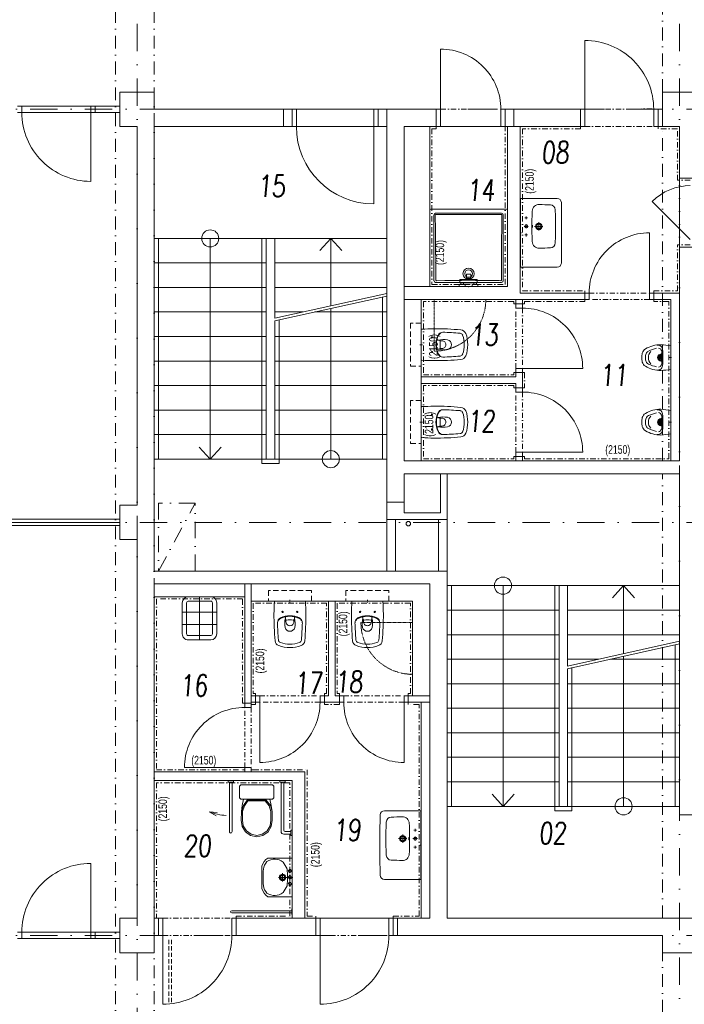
# Model space of a CAD drawing. Header units: millimetres. Extents: x 213386 to 506888, y 183055 to 450952.
# Tile 196 of 256: x 378664 to 386382, y 290532 to 301974. Entities that reach past the tile are written whole.
import ezdxf

# ---------------------------------------------------------------- set-up
doc = ezdxf.new("R2010")
doc.units = ezdxf.units.MM
for name, pattern in [('ACDINTGL', [3, 2, -1]), ('AM_DIN_F_W050', [6.25, 4.75, -1.5]), ('AM_DIN_G_W050', [13.75, 9.75, -1.5, 1, -1.5]), ('CK_Čerchovaná 50', [6, 3, -1.5, 0, -1.5]), ('DASHED', [0.75, 0.5, -0.25]), ('ČERCHOVANÁ', [25.4, 12.7, -6.35, 0, -6.35]), ('ČÁRKOVANÁ', [19.05, 12.7, -6.35]), ('ČÁRKOVANÁ01-01', [2, 1, -1])]:
    doc.linetypes.add(name, pattern=pattern)
for name, color, linetype, lineweight in [('DVERE', 255, 'Continuous', 0), ('NOVA', 255, 'Continuous', 0), ('NOVÁ INTERIERY', 255, 'Continuous', 0), ('NOVÁ TENKÁ', 255, 'Continuous', 0), ('NOVÁ TLUSTÁ', 255, 'Continuous', 0), ('OBKLAD', 255, 'ČERCHOVANÁ', 0), ('OSY', 255, 'Continuous', 0), ('POPIS2', 255, 'Continuous', 0), ('TENKA', 255, 'Continuous', 0), ('TLUSTA', 255, 'Continuous', 0), ('ZARIZOVAKY', 255, 'Continuous', 0), ('ŽB', 255, 'Continuous', 0)]:
    doc.layers.add(name, color=color, linetype=linetype, lineweight=lineweight)
doc.layers.add('PLOCHY K PRONÁJMU', color=255, linetype='Continuous', lineweight=0, plot=False)
doc.styles.add('CS-ROMANS', font='romans.shx', dxfattribs={"width": 0.75, "oblique": 5})
doc.styles.get("Standard").update_dxf_attribs({"font": 'arial.ttf'})

# ---------------------------------------------------------------- blocks, each defined once
blk = doc.blocks.new('232580d')
at = {"color": 4, "linetype": 'AM_DIN_G_W050', "ltscale": 2}
for p, q in [((0, 4), (0, -17)), ((-191, -70), (-159, -70)), ((-175, -54), (-175, -86)), ((-101, -70), (-49, -70)), ((-75, -44), (-75, -96)), ((41, -70), (9, -70)), ((25, -54), (25, -86)), ((-123, -215), (-27, -215)), ((-75, -167), (-75, -263))]:
    blk.add_line(p, q, dxfattribs=at)
blk.add_line((400, -3), (-400, -3))
blk.add_lwpolyline([(400, -3), (396, 0), (-396, 0), (-400, -3), (-400, -427, 0.409065), (-351, -477, 0.008803), (351, -477, 0.407938), (400, -427)], format="xyb", close=True)
for centre, radius in [((-75, -70), 17.5), ((-75, -215), 37.5), ((-75, -215), 26)]:
    blk.add_circle(centre, radius)
for centre, radius, start, end in [((-250, -219), 80, 91.2976, 182.0452), ((30179, 981), 30532, 182.2568, 182.496), ((-82, -3801), 3666, 89.8884, 92.6532), ((-68, -3801), 3666, 87.3468, 90.1116), ((100, -219), 80, 357.9548, 88.7024), ((-30329, 981), 30532, 357.504, 357.7432), ((-265, -346), 60, 183.112, 267.0658), ((-93, 3212), 3622, 267.2245, 270.2742), ((-57, 3212), 3622, 269.7258, 272.7755), ((115, -346), 60, 272.9342, 356.888)]:
    blk.add_arc(centre, radius, start, end)
blk.add_ellipse((-75, -141), major_axis=(-15, 0), ratio=0.099268)
blk = doc.blocks.new('255109d')
for p, q in [((-226, 140), (-227, 136)), ((-240, 46), (-219, 46)), ((-240, -46), (-219, -46)), ((-226, -140), (-227, -136))]:
    blk.add_line(p, q)
at = {"color": 4, "linetype": 'AM_DIN_G_W050', "ltscale": 2}
for p, q in [((-115, 85), (-135, 85)), ((-125, 95), (-125, 75)), ((-115, -85), (-135, -85)), ((-125, -95), (-125, -75)), ((15, 0), (-15, 0))]:
    blk.add_line(p, q, dxfattribs=at)
blk.add_lwpolyline([(0, 175, 0.396878), (-5, 180, 0.013004), (-147, 185, 0.025385), (-461, 172, 0.282342), (-517, 130, 0.101012), (-540, 0, 0.101012), (-517, -130, 0.282342), (-461, -172, 0.025385), (-147, -185, 0.013016), (-5, -180, 0.3898), (0, -175)], format="xyb", close=True)
for centre in [(-125, 85), (-125, -85)]:
    blk.add_circle(centre, 7.5)
for centre, radius, start, end in [((-449, 98), 35, 94.5355, 159.2306), ((-102, -4356), 4503, 91.8907, 94.4491), ((-249, 84), 60, 25.396, 91.5044), ((-224, 136), 3, 169.7599, 243.74), ((-249, 84), 54.3, 25.396, 63.74), ((-210, 8), 290, 159.2403, 181.6777), ((-210, -8), 290, 178.3223, 200.7597), ((-294, 0), 56.9, 102.1151, 180.2071), ((-294, 0), 56.9, 179.7929, 257.8849), ((-260, -216), 276, 76.7662, 99.7137), ((-240, 0), 45.6, 90, 180.2071), ((-240, 0), 45.6, 179.7929, 270), ((-210, 41), 10, 96.4253, 187.6248), ((-514, 0), 296, 0, 7.6248), ((-252, 409), 361, 276.4253, 279.5601), ((-427, 0), 251, 0, 25.396), ((-427, 0), 257, 0, 25.396), ((-193, 63), 10, 279.5601, 355.2939), ((-449, -98), 35, 200.7694, 265.4645), ((-260, 216), 276, 260.2863, 283.1947), ((-249, -84), 60, 268.4956, 334.604), ((-249, -84), 54.3, 296.26, 334.604), ((-514, 0), 296, 352.3752, 0), ((-210, -41), 10, 172.3752, 263.5747), ((-252, -409), 361, 80.4399, 83.5747), ((-427, 0), 251, 334.604, 0), ((-427, 0), 257, 334.604, 0), ((-193, -63), 10, 4.7061, 80.4399), ((-102, 4356), 4503, 265.5509, 268.1093), ((-224, -136), 3, 116.26, 190.2401)]:
    blk.add_arc(centre, radius, start, end)
blk = doc.blocks.new('ZÁCHOD INVALIDNÍ 1')
for p, q in [((-742, 0), (-742, -19)), ((-682, 0), (-682, -19)), ((-142, 0), (-142, -19)), ((-82, 0), (-82, -19)), ((-682, -19), (-742, -19)), ((-727, -19), (-727, -593)), ((-697, -19), (-697, -593)), ((-611, -64), (-596, -49)), ((-611, -201), (-611, -64)), ((-596, -49), (-228, -49)), ((-228, -49), (-213, -64)), ((-213, -64), (-213, -201)), ((-82, -19), (-142, -19)), ((-127, -19), (-127, -593)), ((-97, -19), (-97, -578)), ((-596, -216), (-611, -201)), ((-228, -216), (-596, -216)), ((-564, -216), (-580, -288)), ((-565, -288), (-522, -226)), ((-522, -226), (-301, -226)), ((-301, -226), (-251, -288)), ((-241, -288), (-257, -216)), ((-213, -201), (-228, -216)), ((-580, -288), (-589, -360)), ((-588, -360), (-565, -288)), ((-574, -361), (-551, -295)), ((-551, -295), (-512, -237)), ((-512, -237), (-311, -237)), ((-311, -237), (-264, -295)), ((-264, -295), (-247, -361)), ((-251, -288), (-232, -360)), ((-232, -360), (-241, -288)), ((-962, -364), (-880, -409)), ((-962, -364), (-869, -371)), ((-589, -360), (-590, -462)), ((-575, -462), (-574, -361)), ((-247, -361), (-245, -462)), ((-230, -462), (-232, -360)), ((-590, -462), (-580, -534)), ((-580, -534), (-541, -596)), ((-566, -528), (-575, -462)), ((-531, -585), (-566, -528)), ((-255, -528), (-289, -585)), ((-279, -596), (-241, -534)), ((-245, -462), (-255, -528)), ((-241, -534), (-230, -462)), ((-541, -596), (-482, -638)), ((-475, -624), (-531, -585)), ((-482, -638), (-410, -653)), ((-410, -638), (-475, -624)), ((-346, -624), (-410, -638)), ((-410, -653), (-339, -638)), ((-289, -585), (-346, -624)), ((-339, -638), (-279, -596)), ((-15, -623), (-97, -623)), ((-15, -593), (-82, -593)), ((0, -578), (-15, -578)), ((-15, -578), (-15, -638)), ((0, -638), (-15, -638))]:
    blk.add_line(p, q)
for centre, radius, start, end in [((-712, 331), 739, 250.2216, 265.8458), ((-712, -595), 15.1, 171.9571, 8.0429), ((-97, -593), 30, 180, 270), ((-82, -578), 15, 180, 270)]:
    blk.add_arc(centre, radius, start, end)
blk = doc.blocks.new('UMÝVATKO')
at = {"layer": 'ZARIZOVAKY', "color": 4, "linetype": 'AM_DIN_G_W050', "ltscale": 2}
for p, q in [((255688, 129031), (255688, 129067)), ((255586, 129032), (255639, 129032)), ((255613, 129058), (255613, 129005)), ((255640, 128947), (255735, 128947)), ((255661, 129032), (255714, 129032)), ((255688, 129058), (255688, 129005)), ((255688, 128995), (255688, 128900)), ((255736, 129032), (255789, 129032)), ((255763, 129058), (255763, 129005))]:
    blk.add_line(p, q, dxfattribs=at)
at = {"layer": 'ZARIZOVAKY', "ltscale": 10}
for p, q in [((255913, 129057), (255463, 129057)), ((255463, 129057), (255463, 128776)), ((255913, 128776), (255913, 129057)), ((255557, 128707), (255818, 128707))]:
    blk.add_line(p, q, dxfattribs=at)
at = {"layer": 'ZARIZOVAKY', "color": 6, "linetype": 'AM_DIN_F_W050', "ltscale": 4}
for centre in [(255613, 129032), (255688, 129032), (255763, 129032)]:
    blk.add_circle(centre, 17.5, dxfattribs=at)
at = {"layer": 'ZARIZOVAKY'}
for radius in [37.5, 26]:
    blk.add_circle((255688, 128947), radius, dxfattribs=at)
for centre, radius, start, end in [((255631, 128855), 155, 140.9124, 215.0962), ((255767, 128603), 434, 114.0032, 126.2619), ((255688, 128143), 862, 83.5589, 96.4411), ((255608, 128603), 434, 53.7381, 65.9968), ((255744, 128855), 155, 324.9038, 39.0876), ((255607, 128873), 173, 213.8676, 253.3944), ((255607, 128873), 148, 226.4169, 264.1126), ((255688, 129582), 862, 263.5589, 276.4411), ((255769, 128873), 148, 275.8874, 313.5831), ((255769, 128873), 173, 286.6056, 326.1324)]:
    blk.add_arc(centre, radius, start, end, dxfattribs=at)
blk = doc.blocks.new('IMOBILNÍ 2')
at = {"layer": 'ZARIZOVAKY'}
for p, q in [((-700, -1512), (-3, -1512)), ((-700, -1538), (-3, -1538)), ((-3, -1492), (-3, -1512)), ((0, -1492), (-3, -1492)), ((-3, -1558), (-3, -1512)), ((0, -1558), (-3, -1558)), ((0, -1512), (0, -1492)), ((0, -1512), (0, -1538)), ((0, -1538), (0, -1558))]:
    blk.add_line(p, q, dxfattribs=at)
blk.add_arc((-700, -1525), 13, 90, 270, dxfattribs=at)
at = {"layer": 'PLOCHY K PRONÁJMU', "rotation": 270}
blk.add_blockref('UMÝVATKO', (-129057, 254563), dxfattribs=at)
at = {"layer": 'ZARIZOVAKY'}
blk.add_blockref('ZÁCHOD INVALIDNÍ 1', (0, 0), dxfattribs=at)
blk = doc.blocks.new('280631d')
at = {"color": 4, "linetype": 'AM_DIN_G_W050', "ltscale": 2}
blk.add_line((0, -15), (0, 8), dxfattribs=at)
at = {"linetype": 'AM_DIN_G_W050', "ltscale": 2}
for p, q in [((0, -105), (0, -161)), ((-46, -115), (46, -115))]:
    blk.add_line(p, q, dxfattribs=at)
blk.add_lwpolyline([(135, 0), (-135, 0, 0.036949), (-150, -116, 0.138094), (-100, -297, 0.193504), (-52, -333, 0.062656), (0, -340, 0.062656), (52, -333, 0.193504), (100, -297, 0.138094), (150, -116, 0.036949)], format="xyb", close=True)
for centre, radius, start, end in [((-94, -145), 47.1, 93.3708, 154.4824), ((-72, -150), 40.2, 106.7016, 169.725), ((3, -1238), 1145, 90.1625, 95.0265), ((-51, -225), 119, 89.5454, 105.8857), ((0, -996), 891, 89.9918, 93.182), ((0, -115), 40, 167.428, 12.572), ((0, -115), 33, 164.1814, 15.8186), ((0, -115), 32, 163.6049, 16.3951), ((-3, -1238), 1145, 84.9735, 89.8375), ((0, -996), 891, 86.818, 90.0082), ((50, -225), 119, 74.1143, 90.4546), ((71, -150), 40.2, 10.275, 73.2984), ((94, -145), 47.1, 25.5176, 86.6292), ((-91, -153), 53.8, 148.4868, 188.6401), ((414, -38), 538, 193.994, 204.5632), ((-414, -38), 538, 335.4368, 346.006), ((91, -153), 53.8, 351.3599, 31.5132), ((-30, -241), 50, 204.5632, 250.4606), ((-2, -165), 97.6, 225, 270.9552), ((-2, -161), 135, 250.4606, 270.6492), ((1, -165), 97.6, 269.0448, 315), ((1, -161), 135, 269.3508, 289.5394), ((30, -241), 50, 289.5394, 335.4368)]:
    blk.add_arc(centre, radius, start, end)
at = {"linetype": 'ACDINTGL', "lineweight": 0, "ltscale": 5}
for radius, start, end in [(22.6, 155.6653, 24.3347), (14.7, 139.9109, 40.0891)]:
    blk.add_arc((0, -115), radius, start, end, dxfattribs=at)
blk = doc.blocks.new('A$C1A181EA5')
at = {"linetype": 'Continuous', "lineweight": 15}
for p, q in [((4.4, 0), (-4.4, 0)), ((-4.5, -0.1), (-4.5, -8.9)), ((-4.02, -8.33), (-4.02, -0.67)), ((-3.83, -0.48), (3.83, -0.48)), ((4.02, -0.67), (4.02, -8.33)), ((4.5, -8.9), (4.5, -0.1)), ((-4.4, -9), (4.4, -9)), ((3.83, -8.52), (-3.83, -8.52))]:
    blk.add_line(p, q, dxfattribs=at)
at = {"linetype": 'Continuous', "lineweight": 15, "flags": 128}
for points in [[(-3.82, -0.76), (-3.82, -1.25), (-3.82, -1.74), (-3.82, -2.22), (-3.82, -2.71), (-3.82, -3.36), (-3.83, -4), (-3.83, -4.65), (-3.84, -5.45), (-3.85, -6.25), (-3.86, -7.05), (-3.87, -7.85), (-3.87, -8.29)], [(3.74, -0.68), (3.54, -0.69), (2.74, -0.7), (2.05, -0.71), (1.36, -0.72), (1.09, -0.72), (0.81, -0.72), (0.54, -0.73), (0.26, -0.73), (-0.01, -0.73), (-0.29, -0.73), (-0.56, -0.73), (-0.84, -0.72), (-1.11, -0.72), (-1.38, -0.72), (-2.07, -0.71), (-2.76, -0.7), (-3.74, -0.68)], [(3.87, -8.29), (3.87, -8.09), (3.86, -7.29), (3.85, -6.49), (3.84, -5.7), (3.84, -4.9), (3.83, -4.1), (3.82, -3.54), (3.82, -2.99), (3.82, -2.43), (3.82, -1.87), (3.82, -1.32), (3.82, -0.76)]]:
    blk.add_lwpolyline(points, dxfattribs=at)
at = {"linetype": 'Continuous', "lineweight": 15}
for radius in [0.651, 0.45]:
    blk.add_circle((0, -1.5), radius, dxfattribs=at)
for centre, radius, start, end in [((-3.74, -0.76), 0.0749, 84.4408, 185.1413), ((3.74, -0.76), 0.0749, 355.2078, 95.5488), ((-3.8, -8.3), 0.0748, 174.6935, 274.5574), ((0, -505.2), 496.84, 89.5625, 90.4376), ((3.8, -8.3), 0.0747, 265.344, 5.3579)]:
    blk.add_arc(centre, radius, start, end, dxfattribs=at)
for centre, major_axis, ratio, start_param, end_param in [((-4.4, -0.1), (0.0708, -0.0708), 0.998783, 2.356803, 3.926382), ((-3.73, -0.77), (0.233, -0.233), 0.697457, 2.532576, 3.75061), ((3.73, -0.77), (0.233, 0.233), 0.697457, 5.674168, 6.892202), ((4.4, -0.1), (0.0708, 0.0708), 0.998783, 5.498396, 7.067974), ((-4.4, -8.9), (0.0708, 0.0708), 0.998783, 2.356803, 3.926382), ((-3.73, -8.23), (0.233, 0.233), 0.697457, 2.532576, 3.75061), ((3.73, -8.23), (0.233, -0.233), 0.697457, 5.674168, 6.892202), ((4.4, -8.9), (0.0708, -0.0708), 0.998783, 5.498396, 7.067974)]:
    blk.add_ellipse(centre, major_axis=major_axis, ratio=ratio, start_param=start_param, end_param=end_param, dxfattribs=at)
blk = doc.blocks.new('16__hcb02149_dwg')
for p, q in [((0, 119.84), (0, 144)), ((0, 144), (0, 119.84)), ((0, 119.84), (1.224, 119.84)), ((0, 119.84), (0.816, 119)), ((0.816, 119), (2.04, 119)), ((1.224, 119.84), (4.488, 119.84)), ((1.224, 119.84), (4.488, 119.84)), ((2.04, 119), (5.304, 119)), ((4.488, 119.84), (9.928, 119.84)), ((5.304, 119), (10.608, 119)), ((9.928, 119.84), (17.136, 119.84)), ((10.608, 119), (17.544, 119)), ((17.136, 119.84), (25.296, 119.84)), ((17.544, 119), (25.432, 119)), ((17.544, 119), (18, 119)), ((18, 100), (18, 119)), ((18, 119), (18, 100)), ((18, 119), (18.576, 119)), ((18.576, 119), (20.112, 119)), ((20.112, 119), (22.672, 119)), ((22.672, 119), (26.064, 119)), ((25.296, 119.84), (34, 119.84)), ((25.432, 119), (34, 119)), ((26.064, 119), (29.904, 119)), ((29.904, 119), (34, 119)), ((34, 119.84), (42.704, 119.84)), ((34, 119), (42.568, 119)), ((34, 119), (38.096, 119)), ((38.096, 119), (41.936, 119)), ((41.936, 119), (45.328, 119)), ((42.568, 119), (50.456, 119)), ((42.704, 119.84), (50.864, 119.84)), ((45.328, 119), (47.888, 119)), ((47.888, 119), (49.424, 119)), ((49.424, 119), (50, 119)), ((50, 100), (50, 119)), ((50, 119), (50.456, 119)), ((50, 119), (50, 100)), ((50.456, 119), (57.392, 119)), ((50.864, 119.84), (58.072, 119.84)), ((57.392, 119), (62.696, 119)), ((58.072, 119.84), (63.512, 119.84)), ((62.696, 119), (65.96, 119)), ((63.512, 119.84), (66.776, 119.84)), ((65.96, 119), (67.184, 119)), ((66.776, 119.84), (68, 119.84)), ((67.184, 119), (68, 119.84)), ((68, 119.84), (68, 144)), ((68, 144), (68, 119.84)), ((150, 119.84), (150, 144)), ((150, 144), (150, 119.84)), ((150, 119.84), (150.816, 119)), ((150, 119.84), (151.224, 119.84)), ((150.816, 119), (152.04, 119)), ((151.224, 119.84), (154.488, 119.84)), ((152.04, 119), (155.304, 119)), ((154.488, 119.84), (159.928, 119.84)), ((155.304, 119), (160.608, 119)), ((159.928, 119.84), (167.136, 119.84)), ((160.608, 119), (167.544, 119)), ((167.136, 119.84), (175.296, 119.84)), ((167.544, 119), (168, 119)), ((167.544, 119), (175.432, 119)), ((168, 100), (168, 119)), ((168, 119), (168, 100)), ((168, 119), (168.576, 119)), ((168.576, 119), (170.112, 119)), ((170.112, 119), (172.672, 119)), ((172.672, 119), (176.064, 119)), ((175.296, 119.84), (184, 119.84)), ((175.432, 119), (184, 119)), ((176.064, 119), (179.904, 119)), ((179.904, 119), (184, 119)), ((184, 119.84), (192.704, 119.84)), ((184, 119), (192.568, 119)), ((184, 119), (188.096, 119)), ((188.096, 119), (191.936, 119)), ((191.936, 119), (195.328, 119)), ((192.568, 119), (200.456, 119)), ((192.704, 119.84), (200.864, 119.84)), ((195.328, 119), (197.888, 119)), ((197.888, 119), (199.424, 119)), ((199.424, 119), (200, 119)), ((200, 100), (200, 119)), ((200, 119), (200.456, 119)), ((200, 119), (200, 100)), ((200.456, 119), (207.392, 119)), ((200.864, 119.84), (208.072, 119.84)), ((207.392, 119), (212.696, 119)), ((208.072, 119.84), (213.512, 119.84)), ((212.696, 119), (215.96, 119)), ((213.512, 119.84), (216.776, 119.84)), ((215.96, 119), (217.184, 119)), ((216.776, 119.84), (218, 119.84)), ((217.184, 119), (218, 119.84)), ((218, 119.84), (218, 144)), ((218, 144), (218, 119.84)), ((8, 98.8462), (8.624, 100)), ((8, 61.1538), (8, 98.8462)), ((8, 98.8462), (8, 61.1538)), ((8, 61.1538), (8.624, 60)), ((8.624, 100), (9.56, 100)), ((8.624, 60), (9.56, 60)), ((9.56, 100), (12.056, 100)), ((9.56, 60), (12.056, 60)), ((12.056, 100), (16.112, 100)), ((12.056, 60), (16.112, 60)), ((16.112, 100), (21.416, 100)), ((16.112, 60), (21.416, 60)), ((21.416, 100), (27.448, 100)), ((21.416, 60), (27.448, 60)), ((27.448, 100), (34, 100)), ((27.448, 60), (34, 60)), ((34, 100), (109, 100)), ((34, 100), (109, 100)), ((34, 60), (109, 60)), ((34, 60), (84, 60)), ((34, 60), (109, 60)), ((34, 60), (84, 60)), ((84, 51.2), (84, 60)), ((84, 60), (84, 51.2)), ((84, 60), (84.9, 60)), ((84, 51.2), (84.6, 50)), ((84, 0.5), (84, 40)), ((84, 40), (84.9, 40)), ((84, 40), (84, 0.5)), ((84, 40), (84.9, 38.1797)), ((84, 0.5), (84.5, 0)), ((84, 0.5), (84.9, 0.5)), ((84, 0.5), (84.5, 0)), ((84.5, 0), (85.4, 0)), ((84.5, 0), (85.4, 0)), ((84.6, 50), (85.5, 50)), ((84.6, 50), (85, 50)), ((84.9, 60), (87.3, 60)), ((84.9, 40), (85, 40)), ((84.9, 38.1797), (87.3, 36.6029)), ((84.9, 0.5), (87.3, 0.5)), ((85, 50), (85, 40)), ((85, 50), (85.9, 50)), ((85, 40), (85, 50)), ((85, 40), (85.2973, 37.9187)), ((85.4, 0), (87.8, 0)), ((85.4, 0), (87.8, 0)), ((85.5, 50), (87.9, 50)), ((85.9, 50), (88.2, 50)), ((87.3, 60), (91.3, 60)), ((87.3, 36.6029), (91.3, 35.0805)), ((87.3, 0.5), (91.3, 0.5)), ((87.8, 0), (91.7, 0)), ((87.8, 0), (91.7, 0)), ((87.9, 50), (91.8, 50)), ((91.3, 60), (96.6, 60)), ((91.3, 35.0805), (96.6, 33.8843)), ((91.3, 0.5), (96.6, 0.5)), ((91.7, 0), (96.8, 0)), ((91.7, 0), (96.8, 0)), ((91.8, 50), (96.9, 50)), ((92.1, 50), (97.1, 50)), ((96.6, 60), (102.6, 60)), ((96.6, 33.8843), (102.6, 33.2319)), ((96.6, 0.5), (102.6, 0.5)), ((96.8, 0), (102.7, 0)), ((96.8, 0), (102.7, 0)), ((96.9, 50), (102.7, 50)), ((97.1, 50), (102.8, 50)), ((102.6, 60), (109, 60)), ((102.6, 33.2319), (109, 33)), ((102.6, 0.5), (109, 0.5)), ((102.7, 50), (109, 50)), ((102.7, 0), (103.6, 0)), ((102.7, 0), (109, 0)), ((102.8, 50), (109, 50)), ((103.6, 0), (104.4, 0)), ((104.4, 0), (105.1, 0)), ((105.1, 0), (105.5, 0)), ((105.5, 0), (105.6, 0)), ((105.6, 0), (105.9, 0)), ((105.9, 0), (106.5, 0)), ((106.5, 0), (107.3, 0)), ((107.3, 0), (108.1, 0)), ((108.1, 0), (109, 0)), ((109, 100), (184, 100)), ((109, 60), (184, 60)), ((109, 60), (115.4, 60)), ((109, 50), (115.3, 50)), ((109, 50), (115.2, 50)), ((109, 33), (115.4, 33.2319)), ((109, 0.5), (115.4, 0.5)), ((109, 0), (109.9, 0)), ((109, 0), (115.3, 0)), ((109.9, 0), (110.7, 0)), ((110.7, 0), (111.5, 0)), ((111.5, 0), (112.1, 0)), ((112.1, 0), (112.4, 0)), ((112.4, 0), (112.5, 0)), ((112.5, 0), (112.9, 0)), ((112.9, 0), (113.6, 0)), ((113.6, 0), (114.4, 0)), ((114.4, 0), (115.3, 0)), ((115.2, 50), (120.9, 50)), ((115.3, 50), (121.1, 50)), ((115.3, 0), (121.2, 0)), ((115.3, 0), (121.2, 0)), ((115.4, 60), (121.4, 60)), ((115.4, 33.2319), (121.4, 33.8843)), ((115.4, 0.5), (121.4, 0.5)), ((120.9, 50), (125.9, 50)), ((121.1, 50), (126.2, 50)), ((121.2, 0), (126.3, 0)), ((121.2, 0), (126.3, 0)), ((121.4, 60), (126.7, 60)), ((121.4, 33.8843), (126.7, 35.0805)), ((121.4, 0.5), (126.7, 0.5)), ((126.2, 50), (130.1, 50)), ((126.3, 0), (130.2, 0)), ((126.3, 0), (130.2, 0)), ((126.7, 60), (130.7, 60)), ((126.7, 35.0805), (130.7, 36.6029)), ((126.7, 0.5), (130.7, 0.5)), ((129.8, 50), (132.1, 50)), ((130.1, 50), (132.5, 50)), ((130.2, 0), (132.6, 0)), ((130.2, 0), (132.6, 0)), ((130.7, 60), (133.1, 60)), ((130.7, 36.6029), (133.1, 38.1797)), ((130.7, 0.5), (133.1, 0.5)), ((132.1, 50), (133, 50)), ((132.5, 50), (133.4, 50)), ((132.6, 0), (133.5, 0)), ((132.6, 0), (133.5, 0)), ((132.7027, 37.9187), (133, 40)), ((133, 40), (133, 50)), ((133, 50), (133.4, 50)), ((133, 50), (133, 40)), ((133, 40), (133.1, 40)), ((133.1, 60), (134, 60)), ((133.1, 38.1797), (134, 40)), ((133.1, 40), (134, 40)), ((133.1, 0.5), (134, 0.5)), ((133.4, 50), (134, 51.2)), ((133.5, 0), (134, 0.5)), ((133.5, 0), (134, 0.5)), ((134, 51.2), (134, 60)), ((134, 60), (184, 60)), ((134, 60), (134, 51.2)), ((134, 0.5), (134, 40)), ((134, 40), (134, 0.5)), ((184, 100), (190.552, 100)), ((184, 60), (190.552, 60)), ((190.552, 100), (196.584, 100)), ((190.552, 60), (196.584, 60)), ((196.584, 100), (201.888, 100)), ((196.584, 60), (201.888, 60)), ((201.888, 100), (205.944, 100)), ((201.888, 60), (205.944, 60)), ((205.944, 100), (208.44, 100)), ((205.944, 60), (208.44, 60)), ((208.44, 100), (209.376, 100)), ((208.44, 60), (209.376, 60)), ((209.376, 100), (210, 98.8462)), ((209.376, 60), (210, 61.1538)), ((210, 61.1538), (210, 98.8462)), ((210, 98.8462), (210, 61.1538))]:
    blk.add_line(p, q)
for points in [[(0, 144), (68, 144)], [(150, 144), (218, 144)]]:
    blk.add_lwpolyline(points)
blk.add_point((109, 144))
blk = doc.blocks.new('vylevka')
for p, q in [((-500, -130), (-500, 130)), ((-450, -130), (-450, 130)), ((-430, 200), (-70, 200)), ((-430, 150), (-70, 150)), ((-320, 200), (-320, -200)), ((-180, 200), (-180, -200)), ((-50, 130), (-50, -130)), ((0, 130), (0, -130)), ((-500, 0), (0, 0)), ((-70, -150), (-430, -150)), ((-70, -200), (-430, -200))]:
    blk.add_line(p, q)
for centre, radius, start, end in [((-430, 130), 70, 90, 180), ((-430, 130), 20, 90, 180), ((-70, 130), 70, 0, 90), ((-70, 130), 20, 0, 90), ((-430, -130), 70, 180, 270), ((-430, -130), 20, 180, 270), ((-70, -130), 20, 270, 0), ((-70, -130), 70, 270, 0)]:
    blk.add_arc(centre, radius, start, end)

msp = doc.modelspace()

# ---------------------------------------------------------------- linework, layer by layer
at = {"layer": 'DVERE', "ltscale": 5}
for p, q in [((378639, 300970), (378689, 300970)), ((379489, 300970), (379539, 300970)), ((378639, 300895), (378689, 300895)), ((379489, 300895), (379539, 300895)), ((378639, 291370), (378689, 291370)), ((379489, 291370), (379539, 291370)), ((378639, 291295), (378689, 291295)), ((379489, 291295), (379539, 291295))]:
    msp.add_line(p, q, dxfattribs=at)
at = {"layer": 'DVERE'}
for points in [[(385227, 300932), (385227, 301732, -0.414214), (386027, 300932)], [(383552, 300932), (383552, 301632, -0.414214), (384252, 300932)], [(379489, 300895), (379489, 300095, -0.414214), (378689, 300895)], [(386452, 299420), (386010, 299862, -0.198912), (386452, 300045)], [(386452, 299420), (386010, 299862, -0.198912), (386452, 300045)], [(379489, 291370), (379489, 292170, 0.414214), (378689, 291370)], [(380327, 291332), (380327, 290532, 0.414214), (381127, 291332)], [(382152, 291332), (382152, 290532, 0.414214), (382952, 291332)]]:
    msp.add_lwpolyline(points, format="xyb", dxfattribs=at)
at = {"layer": 'NOVA'}
for p, q in [((383552, 300932), (383552, 300732)), ((384252, 300932), (384252, 300732)), ((385227, 300932), (385227, 300732)), ((386027, 300932), (386027, 300732)), ((386077, 300932), (386077, 300732)), ((382777, 300732), (382777, 299832)), ((383427, 298872), (383427, 300732)), ((384327, 300732), (384327, 298872)), ((384477, 300732), (384477, 298797)), ((383127, 298872), (384327, 298872)), ((384477, 298797), (385277, 298797)), ((385977, 298797), (386327, 298797)), ((383127, 298722), (385277, 298722)), ((383327, 298722), (383327, 296847)), ((384427, 298722), (384427, 298622)), ((384502, 298722), (384502, 298622)), ((385977, 298722), (386227, 298722)), ((386227, 298722), (386227, 296847)), ((384427, 297922), (384427, 297822)), ((384502, 297922), (384502, 297647)), ((383327, 297822), (384427, 297822)), ((383327, 297747), (384427, 297747)), ((384427, 297747), (384427, 297647)), ((384427, 296947), (384427, 296847)), ((384502, 296947), (384502, 296847)), ((383227, 295217), (381352, 295217)), ((382252, 295217), (382252, 294117)), ((382327, 295217), (382327, 294117)), ((382427, 294117), (382327, 294117)), ((382427, 294042), (382152, 294042)), ((383427, 294042), (383127, 294042)), ((383327, 291532), (383327, 294042)), ((381977, 293232), (380227, 293232)), ((381977, 293232), (381977, 291532)), ((381827, 293132), (380227, 293132)), ((381827, 293132), (381827, 291532)), ((380327, 291532), (380327, 291332)), ((381127, 291532), (381127, 291332)), ((382152, 291532), (382152, 291332)), ((382952, 291532), (382952, 291332))]:
    msp.add_line(p, q, dxfattribs=at)
at = {"layer": 'NOVA', "ltscale": 5}
for p, q in [((382927, 295567), (382927, 296167)), ((383027, 295567), (383027, 296167)), ((383527, 295567), (383527, 296167)), ((383627, 295567), (383627, 296167))]:
    msp.add_line(p, q, dxfattribs=at)
at = {"layer": 'NOVA', "color": 1, "true_color": 0xf00000}
for p, q in [((383227, 294117), (383227, 295217)), ((381452, 294117), (381352, 294117)), ((382252, 294117), (382152, 294117)), ((383427, 294117), (383127, 294117)), ((381452, 294042), (381352, 294042))]:
    msp.add_line(p, q, dxfattribs=at)
at = {"layer": 'NOVA'}
for points in [[(379539, 300970), (379827, 300970)], [(381877, 300732), (381877, 300932)], [(382777, 300732), (382777, 300932)], [(383552, 300932), (383502, 300932)], [(384252, 300932), (384402, 300932)], [(384302, 300732), (384302, 300932)], [(385227, 300932), (385177, 300932)], [(386027, 300932), (386127, 300932)], [(379539, 300895), (379827, 300895)], [(381827, 300882), (381827, 300732)], [(382827, 300882), (382827, 300732)], [(382927, 300882), (382927, 300732)], [(383552, 300732), (383502, 300732)], [(383552, 300732), (383502, 300732)], [(384402, 300732), (384252, 300732)], [(385227, 300732), (385177, 300732)], [(385227, 300732), (385177, 300732)], [(386127, 300732), (386027, 300732)], [(386127, 300732), (386027, 300732)], [(385227, 298797), (385227, 298722)], [(385277, 298797), (385277, 298722)], [(385977, 298797), (385977, 298722)], [(386027, 298797), (386027, 298722)], [(384502, 298672), (384427, 298672)], [(384502, 298622), (384427, 298622)], [(384502, 297922), (384427, 297922)], [(384502, 297872), (384427, 297872)], [(384502, 297697), (384427, 297697)], [(384502, 297647), (384427, 297647)], [(384502, 296947), (384427, 296947)], [(384502, 296897), (384427, 296897)], [(381277, 293982), (381277, 295417)], [(381352, 293982), (381352, 295417)], [(381277, 295267), (380227, 295267)], [(382377, 294042), (382377, 294117)], [(383177, 294042), (383177, 294117)], [(381277, 293232), (381277, 293282)], [(381352, 293282), (381277, 293282)], [(381352, 293232), (381352, 293282)], [(381352, 293232), (381277, 293232)], [(380327, 291532), (380227, 291532)], [(381127, 291532), (381177, 291532)], [(382152, 291532), (382102, 291532)], [(382952, 291532), (383052, 291532)], [(379827, 291370), (379539, 291370)], [(380227, 291332), (380327, 291332)], [(381177, 291332), (381127, 291332)], [(382152, 291332), (382102, 291332)], [(383052, 291332), (382952, 291332)], [(379539, 291295), (379827, 291295)]]:
    msp.add_lwpolyline(points, dxfattribs=at)
for points in [[(381727, 300732), (381827, 300732), (381827, 300932), (381727, 300932)], [(382827, 300732), (382927, 300732), (382927, 300932), (382827, 300932)]]:
    msp.add_lwpolyline(points, close=True, dxfattribs=at)
for points in [[(385977, 298797), (385977, 299497, 0.414214), (385277, 298797)], [(384502, 297922), (385202, 297922, 0.414214), (384502, 298622)], [(384502, 296947), (385202, 296947, 0.414214), (384502, 297647)], [(381277, 293282), (380577, 293282, -0.414214), (381277, 293982)], [(381452, 294042), (381452, 293342, 0.414214), (382152, 294042)], [(383127, 294042), (383127, 293342, -0.414214), (382427, 294042)]]:
    msp.add_lwpolyline(points, format="xyb", dxfattribs=at)
at = {"layer": 'NOVA', "color": 1, "true_color": 0xf00000}
for points in [[(381402, 294042), (381402, 294117)], [(382202, 294042), (382202, 294117)], [(381352, 294032), (381277, 294032)]]:
    msp.add_lwpolyline(points, dxfattribs=at)
at = {"layer": 'NOVA'}
msp.add_circle((383177, 296117), 26, dxfattribs=at)
msp.add_arc((382777, 300732), 900, 180, 270, dxfattribs=at)
at = {"layer": 'NOVÁ INTERIERY', "linetype": 'ČÁRKOVANÁ01-01', "ltscale": 0.05}
for p, q in [((383477, 298722), (383477, 298122)), ((383227, 294967), (382627, 294967))]:
    msp.add_line(p, q, dxfattribs=at)
at = {"layer": 'NOVÁ INTERIERY', "linetype": 'ČERCHOVANÁ', "ltscale": 15}
msp.add_line((380277, 295567), (380702, 296357), dxfattribs=at)
msp.add_lwpolyline([(380277, 295567), (380702, 295567), (380702, 296357), (380277, 296357)], close=True, dxfattribs=at)
at = {"layer": 'NOVÁ INTERIERY', "linetype": 'ČÁRKOVANÁ01-01', "ltscale": 0.05}
for centre, start, end in [((383477, 298722), 270, 0), ((383227, 294967), 180, 270)]:
    msp.add_arc(centre, 600, start, end, dxfattribs=at)
at = {"layer": 'NOVÁ TENKÁ', "ltscale": 5}
for p, q in [((381827, 300932), (382827, 300932)), ((381827, 300732), (382827, 300732))]:
    msp.add_line(p, q, dxfattribs=at)
at = {"layer": 'NOVÁ TENKÁ', "linetype": 'CK_Čerchovaná 50', "ltscale": 20}
for p, q in [((383552, 300932), (384252, 300932)), ((385227, 300932), (386027, 300937)), ((383552, 300732), (384252, 300732)), ((385227, 300732), (386027, 300732)), ((385277, 298797), (385977, 298797)), ((385977, 298722), (385277, 298722)), ((384427, 297922), (384427, 298622)), ((384502, 298622), (384502, 297922)), ((384427, 296947), (384427, 297647)), ((384502, 297647), (384502, 296947)), ((381452, 294117), (382152, 294117)), ((382427, 294117), (383127, 294117)), ((381277, 293282), (381277, 293982)), ((381352, 293982), (381352, 293282)), ((382151, 294042), (381452, 294042)), ((383126, 294042), (382427, 294042)), ((380327, 291532), (381127, 291532)), ((382152, 291532), (382952, 291532)), ((380327, 291332), (381127, 291332)), ((382152, 291332), (382952, 291332))]:
    msp.add_line(p, q, dxfattribs=at)
at = {"layer": 'NOVÁ TENKÁ'}
for points in [[(378689, 300895), (378689, 300970)], [(379489, 300970), (378689, 300970)], [(379489, 300895), (379489, 300970)], [(379539, 300895), (379539, 300970)], [(378689, 300895), (379489, 300895)], [(373977, 296170), (379827, 296170)], [(373977, 296095), (379827, 296095)], [(378689, 291370), (378689, 291295)], [(378689, 291370), (379489, 291370)], [(379489, 291370), (379489, 291295)], [(379539, 291370), (379539, 291295)], [(379489, 291295), (378689, 291295)]]:
    msp.add_lwpolyline(points, dxfattribs=at)
at = {"layer": 'NOVÁ TLUSTÁ', "ltscale": 5}
msp.add_line((379539, 300895), (379539, 300970), dxfattribs=at)
msp.add_lwpolyline([(373977, 296170), (379827, 296170), (379827, 296095), (373977, 296095)], close=True, dxfattribs=at)
at = {"layer": 'OBKLAD', "ltscale": 5}
for p, q in [((383502, 300732), (383502, 300707)), ((384302, 300732), (384302, 300707)), ((385177, 300732), (385177, 300707)), ((386077, 300732), (386077, 300707)), ((386452, 300107), (386302, 300107)), ((386452, 300107), (386302, 300107)), ((386452, 299357), (386302, 299357)), ((386452, 299357), (386302, 299357)), ((385227, 298797), (385227, 298822)), ((386027, 298797), (386027, 298822)), ((384427, 298672), (384402, 298672)), ((384502, 298672), (384527, 298672)), ((385227, 298722), (385227, 298697)), ((386027, 298722), (386027, 298697)), ((384427, 297872), (384402, 297872)), ((384502, 297872), (384527, 297872)), ((384427, 297697), (384402, 297697)), ((384502, 297697), (384527, 297697)), ((384427, 296897), (384402, 296897)), ((384502, 296897), (384527, 296897)), ((381402, 294117), (381402, 294142)), ((382202, 294117), (382202, 294142)), ((382377, 294117), (382377, 294142)), ((383177, 294117), (383177, 294142)), ((381277, 294032), (381252, 294032)), ((381377, 294017), (381352, 294017)), ((381402, 294042), (381402, 294017)), ((382202, 294042), (382202, 294017)), ((382377, 294042), (382377, 294017)), ((383177, 294042), (383177, 294017)), ((381252, 293257), (381277, 293257)), ((381352, 293257), (381377, 293257)), ((380252, 291557), (380252, 291532)), ((381177, 291532), (381177, 291557)), ((382102, 291532), (382102, 291557)), ((383002, 291532), (383002, 291557))]:
    msp.add_line(p, q, dxfattribs=at)
for points in [[(383502, 300707), (383452, 300707), (383452, 298897), (384302, 298897), (384302, 300707)], [(385177, 300707), (384502, 300707), (384502, 298822), (385227, 298822)], [(386302, 300107), (386302, 300707), (386077, 300707)], [(386302, 300107), (386302, 300707), (386077, 300707)], [(386302, 300107), (386302, 300707)], [(386027, 298822), (386302, 298822), (386302, 299357)], [(384402, 298672), (384402, 298697), (383352, 298697), (383352, 297847), (384402, 297847), (384402, 297872)], [(385227, 298697), (384527, 298697), (384527, 298672)], [(384527, 296897), (384527, 296872), (386202, 296872), (386202, 298697), (386027, 298697)], [(384527, 297872), (384527, 297697)], [(384402, 297697), (384402, 297722), (383352, 297722), (383352, 296872), (384402, 296872), (384402, 296897)], [(381252, 294032), (381252, 295242), (380252, 295242), (380252, 293257), (381252, 293257)], [(382202, 294142), (382227, 294142), (382227, 295192), (381377, 295192), (381377, 294142), (381402, 294142)], [(383177, 294142), (383202, 294142), (383202, 295192), (382352, 295192), (382352, 294142), (382377, 294142)], [(381402, 294017), (381377, 294017)], [(382377, 294017), (382202, 294017)], [(383002, 291557), (383302, 291557), (383302, 294017), (383177, 294017)], [(381377, 293257), (382002, 293257), (382002, 291557), (382102, 291557)], [(381177, 291557), (381802, 291557), (381802, 293107), (380252, 293107), (380252, 291557)]]:
    msp.add_lwpolyline(points, dxfattribs=at)
at = {"layer": 'OSY', "linetype": 'ČERCHOVANÁ', "ltscale": 25}
for p, q in [((380027, 308910), (380027, 283835)), ((386327, 308910), (386327, 300132)), ((400063, 300932), (372424, 300932)), ((400063, 300932), (372424, 300932)), ((386327, 299332), (386327, 283835)), ((400063, 296132), (372424, 296132)), ((400063, 291332), (372424, 291332))]:
    msp.add_line(p, q, dxfattribs=at)
at = {"layer": 'PLOCHY K PRONÁJMU', "ltscale": 5}
for points in [[(386527, 301132), (386127, 301132), (386127, 300732), (386327, 300732), (386327, 296847), (383127, 296847), (383127, 300732), (383502, 300732), (384402, 300732), (385177, 300732), (385177, 300932), (384402, 300932), (384402, 300732), (383502, 300732), (383502, 300932), (380227, 300932), (380227, 301132), (379827, 301132), (379827, 300732), (380027, 300732), (380027, 296332), (379827, 296332), (379827, 296132), (374037, 296132)], [(374037, 296132), (379827, 296132), (379827, 295932), (380027, 295932), (380027, 291532), (379827, 291532), (379827, 291132), (380227, 291132), (380227, 295417), (383427, 295417), (383427, 291532), (383052, 291532), (382102, 291532), (381177, 291532), (381177, 291332), (382102, 291332), (382102, 291532), (383052, 291532), (383052, 291332), (386127, 291332), (386127, 291132), (386527, 291132), (386527, 291332), (392427, 291332)]]:
    msp.add_lwpolyline(points, dxfattribs=at)
at = {"layer": 'TENKA', "linetype": 'CK_Čerchovaná 50', "ltscale": 50}
for p, q in [((379777, 284532), (379777, 307732)), ((380227, 284532), (380227, 307732)), ((386127, 301132), (386127, 305432)), ((386127, 296847), (386127, 300732)), ((386127, 291532), (386127, 296697)), ((386127, 286832), (386127, 291132))]:
    msp.add_line(p, q, dxfattribs=at)
at = {"layer": 'TENKA', "linetype": 'CK_Čerchovaná 50', "ltscale": 25}
msp.add_line((386327, 299332), (386327, 300132), dxfattribs=at)
at = {"layer": 'TENKA'}
for p, q in [((380227, 299432), (381627, 299432)), ((380277, 299432), (380277, 296867)), ((380877, 299432), (380877, 296867)), ((381527, 299432), (381527, 296867)), ((381627, 299432), (381627, 298505)), ((381627, 299432), (382927, 299432)), ((382277, 298649), (382277, 299432)), ((380227, 299147), (381527, 299147)), ((381627, 299147), (382927, 299147)), ((380227, 298862), (381527, 298862)), ((381627, 298862), (382927, 298862)), ((382877, 296867), (382877, 298750)), ((382877, 296867), (382877, 298750)), ((380227, 298577), (381527, 298577)), ((381627, 298577), (381953, 298577)), ((382092, 298577), (382927, 298577)), ((382277, 296867), (382277, 298618)), ((381627, 298474), (381627, 296867)), ((380227, 298292), (381527, 298292)), ((381627, 298292), (382927, 298292)), ((380227, 298007), (381527, 298007)), ((381627, 298007), (382927, 298007)), ((380227, 297722), (381527, 297722)), ((381627, 297722), (382927, 297722)), ((380227, 297437), (381527, 297437)), ((381627, 297437), (382927, 297437)), ((380227, 297152), (381527, 297152)), ((381627, 297152), (382927, 297152)), ((380227, 296867), (382927, 296867)), ((380227, 296867), (381527, 296867)), ((381627, 296867), (382927, 296867)), ((382927, 296167), (382927, 295567)), ((382927, 296167), (382927, 295567)), ((383627, 295567), (383627, 296167)), ((383627, 295567), (383627, 296167)), ((383627, 295397), (384927, 295397)), ((383627, 295397), (385027, 295397)), ((383677, 295397), (383677, 292832)), ((384277, 295397), (384277, 292832)), ((384927, 295397), (384927, 292832)), ((385027, 295397), (385027, 294463)), ((385027, 295397), (386327, 295397)), ((385027, 295397), (386327, 295397)), ((385677, 294607), (385677, 295397)), ((383627, 295112), (384927, 295112)), ((385027, 295112), (386327, 295112)), ((383627, 294827), (384927, 294827)), ((385027, 294827), (386327, 294827)), ((386277, 292832), (386277, 294708)), ((383627, 294542), (384927, 294542)), ((385027, 294542), (385385, 294542)), ((385524, 294542), (386327, 294542)), ((385677, 292832), (385677, 294576)), ((385027, 294432), (385027, 292832)), ((383627, 294257), (384927, 294257)), ((385027, 294257), (386327, 294257)), ((383627, 293972), (384927, 293972)), ((385027, 293972), (386327, 293972)), ((383627, 293687), (384927, 293687)), ((385027, 293687), (386327, 293687)), ((383627, 293402), (384927, 293402)), ((385027, 293402), (386327, 293402)), ((383627, 293117), (384927, 293117)), ((385027, 293117), (386327, 293117)), ((383627, 292832), (386327, 292832)), ((380277, 291532), (380277, 291332)), ((383002, 291532), (383002, 291332))]:
    msp.add_line(p, q, dxfattribs=at)
at = {"layer": 'TENKA', "ltscale": 5}
for p, q in [((381627, 298505), (382927, 298792)), ((381627, 298474), (382927, 298761)), ((385027, 294463), (386327, 294750)), ((385027, 294432), (386327, 294719))]:
    msp.add_line(p, q, dxfattribs=at)
at = {"layer": 'TENKA', "linetype": 'DASHED', "ltscale": 100}
for p, q in [((380397, 290557), (380397, 291307)), ((380427, 290557), (380427, 291307))]:
    msp.add_line(p, q, dxfattribs=at)
at = {"layer": 'TENKA'}
for points in [[(381477, 299432), (381477, 296817), (381677, 296817), (381677, 298485)], [(382150, 299292), (382277, 299432), (382405, 299292)], [(380750, 297007), (380877, 296867), (381005, 297007)], [(384877, 295397), (384877, 292782), (385077, 292782), (385077, 294444)], [(385550, 295257), (385677, 295397), (385805, 295257)], [(384150, 292972), (384277, 292832), (384405, 292972)]]:
    msp.add_lwpolyline(points, dxfattribs=at)
for centre in [(380877, 299432), (382277, 296867), (384277, 295397), (385677, 292832)]:
    msp.add_circle(centre, 99.4, dxfattribs=at)
at = {"layer": 'TLUSTA'}
for p, q in [((383327, 298647), (383327, 298377)), ((383552, 296697), (383552, 296242)), ((383627, 296697), (383627, 296167)), ((383127, 296242), (383552, 296242)), ((382927, 296167), (383627, 296167)), ((383152, 295217), (382882, 295217)), ((380227, 291332), (380227, 291132)), ((379827, 291132), (380227, 291132))]:
    msp.add_line(p, q, dxfattribs=at)
for points in [[(382927, 296167), (382927, 296367)], [(383127, 296242), (383127, 296367)], [(382102, 291532), (382102, 291332)]]:
    msp.add_lwpolyline(points, dxfattribs=at)
at = {"layer": 'TLUSTA', "color": 1, "true_color": 0xf00000}
for points in [[(381452, 294042), (381452, 294117)], [(382152, 294042), (382152, 294117)], [(382427, 294042), (382427, 294117)], [(383127, 294042), (383127, 294117)], [(381352, 293982), (381277, 293982)]]:
    msp.add_lwpolyline(points, dxfattribs=at)
at = {"layer": 'ZARIZOVAKY', "linetype": 'ČÁRKOVANÁ', "ltscale": 5}
for points in [[(383327, 298447), (383202, 298447), (383202, 297947), (383327, 297947)], [(383327, 297547), (383202, 297547), (383202, 297047), (383327, 297047)], [(382052, 295217), (382052, 295342), (381552, 295342), (381552, 295217)], [(382952, 295217), (382952, 295342), (382452, 295342), (382452, 295217)]]:
    msp.add_lwpolyline(points, close=True, dxfattribs=at)
at = {"layer": 'ŽB'}
for p, q in [((380227, 301132), (380227, 300932)), ((380227, 300932), (380227, 301132)), ((386127, 301132), (386527, 301132)), ((386127, 300732), (386127, 301132)), ((386127, 301132), (386527, 301132)), ((380227, 300932), (381727, 300932)), ((381727, 300932), (381727, 300732)), ((381727, 300932), (381727, 300732)), ((381727, 300932), (381727, 300732)), ((381727, 300932), (381727, 300732)), ((382927, 300932), (382927, 296367)), ((382927, 300932), (383502, 300932)), ((382927, 300932), (382927, 300732)), ((382927, 300932), (383502, 300932)), ((382927, 300932), (382927, 300732)), ((382927, 300932), (382927, 300732)), ((385177, 300932), (385177, 300732)), ((380027, 300732), (380027, 296332)), ((380227, 300732), (380227, 295567)), ((380227, 300732), (381727, 300732)), ((383127, 300732), (383127, 296847)), ((383127, 300732), (383502, 300732)), ((383502, 300732), (383127, 300732)), ((383127, 296847), (383127, 300732)), ((383127, 300732), (383127, 296847)), ((383127, 300732), (383502, 300732)), ((384402, 300732), (385177, 300732)), ((384402, 300732), (385177, 300732)), ((386127, 300732), (386327, 300732)), ((386127, 300732), (386327, 300732)), ((386327, 300732), (386327, 300132)), ((386327, 300732), (386327, 300132)), ((386327, 300132), (386527, 300132)), ((386327, 300132), (386527, 300132)), ((386327, 299332), (386327, 296847)), ((386327, 299332), (386527, 299332)), ((386327, 299332), (386327, 296847)), ((386327, 299332), (386527, 299332)), ((383127, 296847), (386327, 296847)), ((386327, 296847), (383127, 296847)), ((383127, 296847), (386327, 296847)), ((383127, 296697), (386327, 296697)), ((383127, 296697), (383127, 296367)), ((383127, 296697), (386327, 296697)), ((386327, 296697), (386327, 292732)), ((383127, 296367), (382927, 296367)), ((380027, 295932), (380027, 291532)), ((380227, 295567), (383627, 295567)), ((383627, 295567), (383627, 291532)), ((380227, 295417), (380227, 291407)), ((380227, 295417), (383427, 295417)), ((383427, 295417), (383427, 291532)), ((383052, 291532), (383427, 291532)), ((383627, 291532), (386527, 291532)), ((381177, 291332), (382102, 291332)), ((383052, 291332), (386127, 291332)), ((386127, 291332), (386127, 291132)), ((386127, 291132), (386527, 291132))]:
    msp.add_line(p, q, dxfattribs=at)
for points in [[(380227, 301132), (379827, 301132), (379827, 300732), (380027, 300732)], [(380227, 300932), (380227, 301132)], [(381727, 300932), (381727, 300732)], [(381727, 300932), (381727, 300732)], [(383502, 300732), (383502, 300932)], [(384402, 300732), (384402, 300932)], [(385177, 300932), (384402, 300932)], [(385177, 300932), (384452, 300932)], [(380027, 296332), (379827, 296332), (379827, 295932), (380027, 295932)], [(386327, 292732), (386527, 292732)], [(380027, 291532), (379827, 291532), (379827, 291132), (380227, 291132), (380227, 291407)], [(381177, 291332), (381177, 291532)], [(382102, 291532), (381177, 291532)], [(382102, 291332), (382102, 291532)], [(383052, 291332), (383052, 291532)]]:
    msp.add_lwpolyline(points, dxfattribs=at)

# ---------------------------------------------------------------- block references
at = {"layer": 'ZARIZOVAKY', "xscale": -1}
for name, p, rotation in [('232580d', (384477, 299497), 90), ('280631d', (386227, 298047), 270), ('280631d', (386227, 297297), 270), ('255109d', (381802, 295217), 270), ('255109d', (382702, 295217), 270)]:
    msp.add_blockref(name, p, dxfattribs=dict(at, rotation=rotation))
at = {"layer": 'ZARIZOVAKY', "xscale": -100, "yscale": 100, "zscale": 100, "rotation": 180}
msp.add_blockref('A$C1A181EA5', (383877, 298872), dxfattribs=at)
at = {"layer": 'ZARIZOVAKY'}
for name, p, rotation in [('16__hcb02149_dwg', (383986, 299016), 179.9999999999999), ('vylevka', (380752, 295267), 89.99999999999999), ('232580d', (383327, 292382), 270)]:
    msp.add_blockref(name, p, dxfattribs=dict(at, rotation=rotation))
at = {"layer": 'ZARIZOVAKY', "xscale": -1}
for p in [(383327, 298197), (383327, 297297)]:
    msp.add_blockref('255109d', p, dxfattribs=at)
at = {"layer": 'ŽB'}
msp.add_blockref('IMOBILNÍ 2', (381827, 293132), dxfattribs=at)

# ---------------------------------------------------------------- texts
at = {"layer": 'OBKLAD', "color": 10, "ltscale": 15, "char_height": 100, "attachment_point": 1, "rotation": 90}
for insert in [(384534, 299951), (383493, 299123), (383419, 298030), (383368, 297127), (382368, 294808), (381404, 294377), (380275, 292658), (382046, 292126)]:
    msp.add_mtext_dynamic_manual_height_columns('{\\Fcs_romns|c0;\\W0.75;(2150)}', width=295.05, gutter_width=12.5, heights=[0], dxfattribs=dict(at, insert=insert))
at = {"layer": 'OBKLAD', "color": 10, "ltscale": 15, "char_height": 100, "attachment_point": 1}
for insert in [(385464, 297029), (380657, 293419)]:
    msp.add_mtext_dynamic_manual_height_columns('{\\Fcs_romns|c0;\\W0.75;(2150)}', width=295.05, gutter_width=12.5, heights=[0], dxfattribs=dict(at, insert=insert))
at = {"layer": 'POPIS2', "ltscale": 15, "style": 'CS-ROMANS', "oblique": 5, "width": 0.75}
for s, p in [('08', (384720, 300307)), ('15', (381426, 299916)), ('14', (383857, 299868)), ('13', (383896, 298188)), ('11', (385401, 297717)), ('12', (383863, 297184)), ('18', (382324, 294155)), ('16', (380523, 294112)), ('17', (381855, 294140)), ('19', (382305, 292432)), ('02', (384690, 292395)), ('20', (380566, 292249))]:
    msp.add_text(s, height=250, dxfattribs=at).set_placement(p)

doc.saveas('drawing.dxf')
